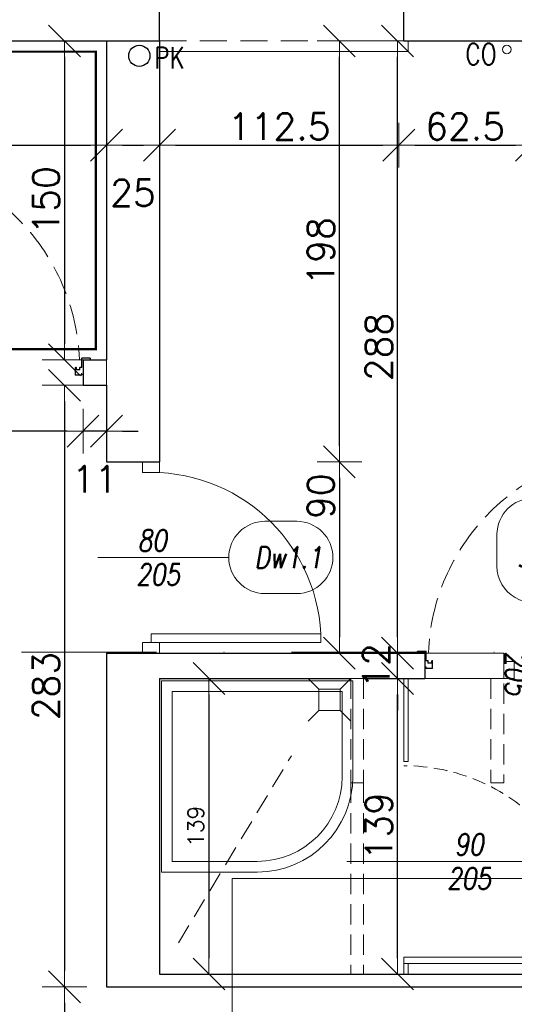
# Model space of a CAD drawing. Header units: millimetres. Extents: x 23192 to 177760, y -399809 to -79279.
# Tile 120 of 256: x 51180 to 51413, y -194805 to -194342. Entities that reach past the tile are written whole.
import ezdxf
from ezdxf.enums import TextEntityAlignment as Align

# ---------------------------------------------------------------- set-up
doc = ezdxf.new("R2010")
doc.units = ezdxf.units.MM
for name, pattern in [('2_3', [1, 0.5, -0.5]), ('CENTER', [0.6, 0.375, -0.075, 0.075, -0.075]), ('DASHDOT', [25.4, 12.7, -6.35, 0, -6.35]), ('HIDDEN', [9.525, 6.35, -3.175]), ('Hidden Line', [391.222223, 282.222223, -109]), ('HIDDEN2', [4.7625, 3.175, -1.5875])]:
    doc.linetypes.add(name, pattern=pattern)
doc.layers.get('0').update_dxf_attribs({"lineweight": 0})
for name, color, linetype, lineweight in [('!! 0_ Istn-sciany', 3, 'Continuous', 30), ('!! 0_ Istn-widok', 1, 'Continuous', 15), ('!! 0_Istn-armatura', 6, 'Continuous', 9), ('!! 0_Istn-cienka', 4, 'Continuous', 9), ('!! 0_Istn-drzwi', 1, 'Continuous', 13), ('!! 1  WYDZIELENIE PPOŻ', 252, 'Continuous', 0), ('!! 1_drzwi-linia', 213, 'Continuous', 5), ('!! 2 ZABUDOWA GK-MDF', 54, 'Continuous', 13), ('!! 2_Drzwi - nowe remont', 33, 'Continuous', 9), ('!! 2_drzwi opis', 151, 'Continuous', 9), ('!! 2_wypos-sanitarne', 240, 'Continuous', 9), ('!! wymiary osi', 250, 'Continuous', 9), ('0-osie-liniA', 14, 'DASHDOT', 5)]:
    doc.layers.add(name, color=color, linetype=linetype, lineweight=lineweight)
doc.layers.add('!! 0_opis pionów', color=4, linetype='Continuous')
doc.layers.add('!! 0_ramki', color=66, linetype='Continuous', lineweight=9, plot=False)
doc.layers.add('!! 2_WYBURZENIA DO REMONTU', color=7, linetype='Continuous', lineweight=0, true_color=0x4d4d4d, plot=False)
doc.styles.add('50', font='ROMANS.shx', dxfattribs={"width": 0.8, "height": 10})
doc.styles.add('ARCHETYP', font='romans.shx', dxfattribs={"height": 15})
doc.styles.add('TXT', font='simplex.shx')
doc.dimstyles.new('DIM50', dxfattribs={"dimscale": 5, "dimtxt": 2.5, "dimasz": 1.5, "dimexe": 0, "dimexo": 0, "dimgap": 0.5, "dimtad": 1, "dimdec": 4, "dimrnd": 0.5, "dimdsep": 46, "dimtxsty": 'TXT', "dimblk1": 'TICK1', "dimblk2": 'TICK1', "dimsah": 1, "dimcen": 0, "dimse1": 1, "dimse2": 1, "dimclrd": 1, "dimclre": 7, "dimclrt": 9, "dimadec": 0, "dimazin": 0, "dimtfac": 1, "dimtdec": 4, "dimtmove": 2, "dimatfit": 3, "dimldrblk": 'TICK1', "dimfxl": 1, "dimtolj": 1, "dimarcsym": 0})

# ---------------------------------------------------------------- blocks, each defined once
blk = doc.blocks.new('A$C19D82A3D')
for points in [[(-5, 10), (-10, 15)], [(5, 10), (10, 15)], [(-5, 0), (-10, -5)], [(5, 0), (10, -5)]]:
    blk.add_lwpolyline(points)
blk.add_lwpolyline([(-5, 10), (5, 10), (5, 0), (-5, 0)], close=True)
blk = doc.blocks.new('zaw-dr-90-p')
at = {"color": 2, "linetype": 'CENTER', "ltscale": 0.2}
for p, q in [((12, 0), (-12, 0)), ((0, 12), (0, -12)), ((24.5, 24), (31, 24)), ((24.5, 19), (31, 19))]:
    blk.add_line(p, q, dxfattribs=at)
at = {"ltscale": 0.2}
for p, q in [((10, 12), (6.5, 12)), ((10, 0), (10, 6.5))]:
    blk.add_line(p, q, dxfattribs=at)
blk.add_lwpolyline([(0, 6.5), (23.5, 6.5, 0.414214), (28, 11), (28, 31), (24.5, 31), (24.5, 11, -0.414214), (23.5, 10), (0, 10, 4.561698), (7.6, 6.5), (4.9, 4.2)], format="xyb", dxfattribs=at)
blk.add_lwpolyline([(-0.2, -0.2), (-2.5, -0.2), (-2.5, 0.2), (-0.2, 0.2), (-0.2, 2.5), (0.2, 2.5), (0.2, 0.2), (2.8, 0.2), (2.8, -0.2), (0.2, -0.2), (0.2, -2.8), (-0.2, -2.8)], close=True)
blk.add_lwpolyline([(10, 10), (10, 39), (6.5, 39), (6.5, 10)], dxfattribs=at)
blk.add_circle((0, 0), 6.5, dxfattribs=at)
blk = doc.blocks.new('drzwi 90- sc 12')
for p, q in [((-13616.12, 20410.26), (-13616.12, 20411.46)), ((-13616.12, 20411.46), (-13615.02, 20411.46)), ((-13614.92, 20411.36), (-13614.92, 20313.77)), ((-13620.32, 20410.16), (-13620.32, 20313.77)), ((-13614.92, 20409.86), (-13620.32, 20409.86)), ((-13616.12, 20410.26), (-13620.22, 20410.26)), ((-13616.12, 20410.26), (-13620, 20410.26)), ((-13618.17, 20410.26), (-13616.22, 20410.26)), ((-13618.17, 20410.26), (-13616.22, 20410.26)), ((-13620.32, 20313.47), (-13620.32, 20317.97)), ((-13614.92, 20312.27), (-13614.92, 20317.97)), ((-13614.92, 20313.77), (-13620.32, 20313.77)), ((-13618.22, 20313.37), (-13620.22, 20313.37)), ((-13618.22, 20313.67), (-13618.22, 20313.37)), ((-13618.22, 20313.67), (-13616.42, 20313.67)), ((-13617.77, 20311.12), (-13617.77, 20305.72)), ((-13617.77, 20311.12), (-13617.77, 20305.72)), ((-13616.17, 20309.92), (-13617.37, 20309.92)), ((-13616.17, 20309.92), (-13616.17, 20311.02)), ((-13615.92, 20313.17), (-13615.92, 20312.17)), ((-13615.92, 20312.17), (-13615.02, 20312.17)), ((-13715.57, 20308.32), (-13715.57, 20308.56)), ((-13715.57, 20307.69), (-13715.57, 20308.56)), ((-13715.57, 20307.82), (-13715.57, 20308.56)), ((-13715.57, 20307.72), (-13715.37, 20307.72)), ((-13715.77, 20301.96), (-13716.27, 20301.96)), ((-13616.77, 20301.96), (-13616.27, 20301.96))]:
    blk.add_line(p, q)
for points in [[(-13665.27, 20284.96), (-13665.27, 20325.83)], [(-13615.57, 20309.64), (-13615.32, 20309.64), (-13615.32, 20309.82), (-13616.32, 20309.82), (-13616.32, 20309.64), (-13615.92, 20309.64)]]:
    blk.add_lwpolyline(points)
at = {"lineweight": 30}
for points in [[(-13716.27, 20308.92), (-13721.27, 20308.92)], [(-13716.27, 20308.92), (-13716.27, 20296.92)], [(-13614.27, 20308.92), (-13609.27, 20308.92)], [(-13614.27, 20308.92), (-13614.27, 20296.92)]]:
    blk.add_lwpolyline(points, dxfattribs=at)
at = {"ltscale": 0.2}
for points in [[(-13715.57, 20307.51), (-13715.57, 20309.48, 0.414214), (-13715.91, 20309.82), (-13719.43, 20309.82, 0.414214), (-13719.77, 20309.48), (-13719.77, 20308.92), (-13719.59, 20308.92), (-13719.59, 20309.48, -0.414214), (-13719.43, 20309.64), (-13716.97, 20309.64)], [(-13716.97, 20309.64), (-13715.91, 20309.64, -0.414214), (-13715.75, 20309.48), (-13715.75, 20307.51)], [(-13615.92, 20309.64), (-13616.63, 20309.64, 0.414214), (-13616.79, 20309.48), (-13616.79, 20305.58, -0.414214), (-13617.13, 20305.24), (-13617.58, 20305.24, 0.414214), (-13617.74, 20305.08), (-13617.74, 20304.48, -0.414214), (-13618.08, 20304.14), (-13619.26, 20304.14, -0.414214), (-13619.6, 20304.48), (-13619.6, 20305.15, 1), (-13619.79, 20305.15), (-13619.79, 20301.96, 0.414214), (-13619.63, 20301.8), (-13617.11, 20301.8, 0.414214), (-13616.95, 20301.96), (-13616.95, 20302.52), (-13616.77, 20302.52), (-13616.77, 20301.96, -0.414214), (-13617.11, 20301.62), (-13619.63, 20301.62, -0.414214), (-13619.97, 20301.96), (-13619.97, 20305.15, -1), (-13619.42, 20305.15), (-13619.42, 20304.48, 0.414214), (-13619.26, 20304.32), (-13618.08, 20304.32, 0.414214), (-13617.92, 20304.48), (-13617.92, 20305.08, -0.414214), (-13617.58, 20305.42), (-13617.13, 20305.42, 0.414214), (-13616.97, 20305.58), (-13616.97, 20309.48, -0.414214), (-13616.63, 20309.82), (-13613.11, 20309.82, -0.414214), (-13612.77, 20309.48), (-13612.77, 20308.92), (-13612.95, 20308.92), (-13612.95, 20309.48, 0.414214), (-13613.11, 20309.64), (-13615.57, 20309.64)], [(-13715.75, 20307.76), (-13715.75, 20305.58, 0.414214), (-13715.41, 20305.24), (-13714.96, 20305.24, -0.414214), (-13714.8, 20305.08), (-13714.8, 20304.48, 0.414214), (-13714.46, 20304.14), (-13713.28, 20304.14, 0.414214), (-13712.94, 20304.48), (-13712.94, 20305.15, -1), (-13712.75, 20305.15), (-13712.75, 20301.96, -0.414214), (-13712.91, 20301.8), (-13715.43, 20301.8, -0.414214), (-13715.59, 20301.96), (-13715.59, 20302.52), (-13715.77, 20302.52), (-13715.77, 20301.96, 0.414214), (-13715.43, 20301.62), (-13712.91, 20301.62, 0.414214), (-13712.57, 20301.96), (-13712.57, 20305.15, 1), (-13713.12, 20305.15), (-13713.12, 20304.48, -0.414214), (-13713.28, 20304.32), (-13714.46, 20304.32, -0.414214), (-13714.62, 20304.48), (-13714.62, 20305.08, 0.414214), (-13714.96, 20305.42), (-13715.41, 20305.42, -0.414214), (-13715.57, 20305.58), (-13715.57, 20307.64)]]:
    blk.add_lwpolyline(points, format="xyb", dxfattribs=at)
blk.add_lwpolyline([(-13616.79, 20308.82), (-13616.97, 20308.82), (-13616.97, 20307.42), (-13616.79, 20307.42)], close=True)
for centre, radius, start, end in [((-13615.02, 20411.36), 0.1, 0, 90), ((-13620.22, 20410.16), 0.1, 90, 180), ((-13620.22, 20313.47), 0.1, 180, 270), ((-13616.42, 20313.17), 0.5, 0, 90), ((-13616.27, 20311.02), 0.1, 0, 90), ((-13615.02, 20312.27), 0.1, 270, 0)]:
    blk.add_arc(centre, radius, start, end)
at = {"linetype": 'Hidden Line', "lineweight": 9, "ltscale": 0.05}
blk.add_arc((-13615.5, 20305.14), 99.12, 94.8005, 177.6944, dxfattribs=at)
at = {"xscale": 0.09999999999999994, "yscale": 0.09999999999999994, "zscale": 0.09999999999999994, "rotation": 180.0000000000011}
blk.add_blockref('zaw-dr-90-p', (-13614.92, 20310.92), dxfattribs=at)
blk = doc.blocks.new('1_ok-opis')
blk.add_line((0, 111.61), (0, 50))
for points in [[(-17, 128.61), (-17, 143.61)], [(17, 128.61), (17, 143.61)]]:
    blk.add_lwpolyline(points)
for centre, start, end in [((0, 143.61), 0, 180), ((0, 128.61), 180, 0)]:
    blk.add_arc(centre, 17, start, end)
at = {"style": 'ARCHETYP'}
for tag, height, rotation, p in [('NR', 12, 90, (0, 136.9)), ('NR', 12, 270, (0, 136.9)), ('SZEROKOŚĆ', 10, 90, (-8, 78.29)), ('SZEROKOŚĆ', 10, 270, (8, 78.29)), ('WYSOKOŚĆ', 10, 270, (-8, 78.29)), ('WYSOKOŚĆ', 10, 90, (8, 78.29))]:
    blk.add_attdef(tag, text='', height=height, rotation=rotation, dxfattribs=at).set_placement(p, align=Align.MIDDLE)
blk = doc.blocks.new('drzwi giszet')
blk.add_lwpolyline([(68617.39, -194499.27), (68617.39, -194409.27), (68620.39, -194409.27), (68620.39, -194499.27)], close=True)
blk.add_lwpolyline([(68572.43, -194476.09), (68572.43, -194526.09)])
at = {"linetype": 'HIDDEN'}
blk.add_arc((68617.39, -194499.27), 90, 88.0898, 180, dxfattribs=at)
blk = doc.blocks.new('TICK1')
at = {"color": 0}
for p, q in [((0, -1.4), (0, 1.4)), ((0, 0), (-1, 0))]:
    blk.add_line(p, q, dxfattribs=at)
at = {"color": 2}
blk.add_line((-1, -1), (1, 1), dxfattribs=at)
blk = doc.blocks.new('*D85')
at = {"layer": '!! 2_WYBURZENIA DO REMONTU', "color": 1, "lineweight": -2, "transparency": 16777216}
blk.add_line((51269.51, -194659.09), (51269.51, -194783.09), dxfattribs=at)
at = {"layer": 'DEFPOINTS', "color": 0, "transparency": 16777216}
for p in [(51246.22, -194651.59), (51246.22, -194790.59), (51269.51, -194790.59)]:
    blk.add_point(p, dxfattribs=at)
at = {"layer": '!! 2_WYBURZENIA DO REMONTU', "color": 1, "lineweight": -2, "transparency": 16777216, "xscale": 7.5, "yscale": 7.5, "zscale": 7.5}
for p, rotation in [((51269.51, -194651.59), 90), ((51269.51, -194790.59), 270)]:
    blk.add_blockref('TICK1', p, dxfattribs=dict(at, rotation=rotation))
at = {"layer": '!! 2_WYBURZENIA DO REMONTU', "color": 9, "transparency": 16777216, "insert": (51263.26, -194721.09), "char_height": 7.5, "attachment_point": 5, "rotation": 90, "style": 'TXT'}
blk.add_mtext('\\A1;139', dxfattribs=at)
blk = doc.blocks.new('BLOK OSI')
at = {"layer": '0-osie-liniA', "ltscale": 5}
blk.add_lwpolyline([(48639.25763, -194702.0883), (55442.2848, -194702.0883)], dxfattribs=at)
blk = doc.blocks.new('*D2388')
at = {"layer": '!! wymiary osi', "color": 1, "lineweight": -2, "transparency": 16777216}
blk.add_line((51068.72, -194400.59), (51213.72, -194400.59), dxfattribs=at)
at = {"layer": 'DEFPOINTS', "color": 0, "transparency": 16777216}
for p in [(51061.22, -194351.59), (51221.22, -194351.59), (51221.22, -194400.59)]:
    blk.add_point(p, dxfattribs=at)
at = {"layer": '!! wymiary osi', "color": 1, "lineweight": -2, "transparency": 16777216, "xscale": 7.5, "yscale": 7.5, "zscale": 7.5, "rotation": 180}
blk.add_blockref('TICK1', (51061.22, -194400.59), dxfattribs=at)
at = {"layer": '!! wymiary osi', "color": 1, "lineweight": -2, "transparency": 16777216, "xscale": 7.5, "yscale": 7.5, "zscale": 7.5}
blk.add_blockref('TICK1', (51221.22, -194400.59), dxfattribs=at)
at = {"layer": '!! wymiary osi', "color": 9, "transparency": 16777216, "insert": (51141.22, -194391.84), "char_height": 12.5, "attachment_point": 5, "style": 'TXT'}
blk.add_mtext('\\A1;160', dxfattribs=at)
blk = doc.blocks.new('*D2389')
at = {"layer": '!! wymiary osi', "color": 1, "lineweight": -2, "transparency": 16777216}
blk.add_line((51228.72, -194400.59), (51238.72, -194400.59), dxfattribs=at)
at = {"layer": 'DEFPOINTS', "color": 0, "transparency": 16777216}
for p in [(51221.22, -194351.59), (51246.22, -194351.59), (51246.22, -194400.59)]:
    blk.add_point(p, dxfattribs=at)
at = {"layer": '!! wymiary osi', "color": 1, "lineweight": -2, "transparency": 16777216, "xscale": 7.5, "yscale": 7.5, "zscale": 7.5, "rotation": 180}
blk.add_blockref('TICK1', (51221.22, -194400.59), dxfattribs=at)
at = {"layer": '!! wymiary osi', "color": 1, "lineweight": -2, "transparency": 16777216, "xscale": 7.5, "yscale": 7.5, "zscale": 7.5}
blk.add_blockref('TICK1', (51246.22, -194400.59), dxfattribs=at)
at = {"layer": '!! wymiary osi', "color": 9, "transparency": 16777216, "insert": (51233.72, -194423.09), "char_height": 12.5, "attachment_point": 5, "style": 'TXT'}
blk.add_mtext('\\A1;25', dxfattribs=at)
blk = doc.blocks.new('*D2390')
at = {"layer": '!! wymiary osi', "color": 1, "lineweight": -2, "transparency": 16777216}
blk.add_line((51253.72, -194400.59), (51351.4, -194400.59), dxfattribs=at)
at = {"layer": 'DEFPOINTS', "color": 0, "transparency": 16777216}
for p in [(51246.22, -194351.59), (51358.9, -194351.59), (51358.9, -194400.59)]:
    blk.add_point(p, dxfattribs=at)
at = {"layer": '!! wymiary osi', "color": 1, "lineweight": -2, "transparency": 16777216, "xscale": 7.5, "yscale": 7.5, "zscale": 7.5, "rotation": 180}
blk.add_blockref('TICK1', (51246.22, -194400.59), dxfattribs=at)
at = {"layer": '!! wymiary osi', "color": 1, "lineweight": -2, "transparency": 16777216, "xscale": 7.5, "yscale": 7.5, "zscale": 7.5}
blk.add_blockref('TICK1', (51358.9, -194400.59), dxfattribs=at)
at = {"layer": '!! wymiary osi', "color": 9, "transparency": 16777216, "insert": (51302.56, -194391.84), "char_height": 12.5, "attachment_point": 5, "style": 'TXT'}
blk.add_mtext('\\A1;112.5', dxfattribs=at)
blk = doc.blocks.new('*D2391')
at = {"layer": '!! wymiary osi', "color": 1, "lineweight": -2, "transparency": 16777216}
blk.add_line((51366.4, -194400.59), (51413.72, -194400.59), dxfattribs=at)
at = {"layer": 'DEFPOINTS', "color": 0, "transparency": 16777216}
for p in [(51358.9, -194351.59), (51421.22, -194351.59), (51421.22, -194400.59)]:
    blk.add_point(p, dxfattribs=at)
at = {"layer": '!! wymiary osi', "color": 1, "lineweight": -2, "transparency": 16777216, "xscale": 7.5, "yscale": 7.5, "zscale": 7.5, "rotation": 180}
blk.add_blockref('TICK1', (51358.9, -194400.59), dxfattribs=at)
at = {"layer": '!! wymiary osi', "color": 1, "lineweight": -2, "transparency": 16777216, "xscale": 7.5, "yscale": 7.5, "zscale": 7.5}
blk.add_blockref('TICK1', (51421.22, -194400.59), dxfattribs=at)
at = {"layer": '!! wymiary osi', "color": 9, "transparency": 16777216, "insert": (51390.06, -194391.84), "char_height": 12.5, "attachment_point": 5, "style": 'TXT'}
blk.add_mtext('\\A1;62.5', dxfattribs=at)
blk = doc.blocks.new('*D2577')
at = {"layer": '!! wymiary osi', "color": 1, "lineweight": -2, "transparency": 16777216}
blk.add_line((51358.21, -194783.09), (51358.21, -194659.09), dxfattribs=at)
at = {"layer": 'DEFPOINTS', "color": 0, "transparency": 16777216}
for p in [(51358.21, -194651.59), (51678.71, -194651.59), (51678.71, -194790.59)]:
    blk.add_point(p, dxfattribs=at)
at = {"layer": '!! wymiary osi', "color": 1, "lineweight": -2, "transparency": 16777216, "xscale": 7.5, "yscale": 7.5, "zscale": 7.5}
for p, rotation in [((51358.21, -194651.59), 90), ((51358.21, -194790.59), 270)]:
    blk.add_blockref('TICK1', p, dxfattribs=dict(at, rotation=rotation))
at = {"layer": '!! wymiary osi', "color": 9, "transparency": 16777216, "insert": (51349.46, -194721.09), "char_height": 12.5, "attachment_point": 5, "rotation": 90, "style": 'TXT'}
blk.add_mtext('\\A1;139', dxfattribs=at)
blk = doc.blocks.new('*D2578')
at = {"layer": '!! wymiary osi', "color": 1, "lineweight": -2, "transparency": 16777216}
for p, q in [((51358.21, -194632.09), (51358.21, -194624.59)), ((51358.21, -194651.59), (51358.21, -194639.59)), ((51358.21, -194659.09), (51358.21, -194666.59))]:
    blk.add_line(p, q, dxfattribs=at)
at = {"layer": 'DEFPOINTS', "color": 0, "transparency": 16777216}
for p in [(51358.21, -194639.59), (51371.06, -194639.59), (51371.06, -194651.59)]:
    blk.add_point(p, dxfattribs=at)
at = {"layer": '!! wymiary osi', "color": 1, "lineweight": -2, "transparency": 16777216, "xscale": 7.5, "yscale": 7.5, "zscale": 7.5}
for p, rotation in [((51358.21, -194639.59), 270), ((51358.21, -194651.59), 90)]:
    blk.add_blockref('TICK1', p, dxfattribs=dict(at, rotation=rotation))
at = {"layer": '!! wymiary osi', "color": 9, "transparency": 16777216, "insert": (51348.21, -194645.59), "char_height": 12.5, "attachment_point": 5, "rotation": 90, "style": 'TXT'}
blk.add_mtext('\\A1;12', dxfattribs=at)
blk = doc.blocks.new('*D2579')
at = {"layer": '!! wymiary osi', "color": 1, "lineweight": -2, "transparency": 16777216}
blk.add_line((51358.21, -194632.09), (51358.21, -194359.09), dxfattribs=at)
at = {"layer": 'DEFPOINTS', "color": 0, "transparency": 16777216}
for p in [(51358.21, -194351.59), (51361.22, -194351.59), (51371.06, -194639.59)]:
    blk.add_point(p, dxfattribs=at)
at = {"layer": '!! wymiary osi', "color": 1, "lineweight": -2, "transparency": 16777216, "xscale": 7.5, "yscale": 7.5, "zscale": 7.5}
for p, rotation in [((51358.21, -194351.59), 90), ((51358.21, -194639.59), 270)]:
    blk.add_blockref('TICK1', p, dxfattribs=dict(at, rotation=rotation))
at = {"layer": '!! wymiary osi', "color": 9, "transparency": 16777216, "insert": (51349.46, -194495.59), "char_height": 12.5, "attachment_point": 5, "rotation": 90, "style": 'TXT'}
blk.add_mtext('\\A1;288', dxfattribs=at)
blk = doc.blocks.new('*D2580')
at = {"layer": '!! wymiary osi', "color": 1, "lineweight": -2, "transparency": 16777216}
blk.add_line((51330.88, -194542.09), (51330.88, -194359.09), dxfattribs=at)
at = {"layer": 'DEFPOINTS', "color": 0, "transparency": 16777216}
for p in [(51246.22, -194351.59), (51330.88, -194351.59), (51246.22, -194549.59)]:
    blk.add_point(p, dxfattribs=at)
at = {"layer": '!! wymiary osi', "color": 1, "lineweight": -2, "transparency": 16777216, "xscale": 7.5, "yscale": 7.5, "zscale": 7.5}
for p, rotation in [((51330.88, -194351.59), 90), ((51330.88, -194549.59), 270)]:
    blk.add_blockref('TICK1', p, dxfattribs=dict(at, rotation=rotation))
at = {"layer": '!! wymiary osi', "color": 9, "transparency": 16777216, "insert": (51322.13, -194450.59), "char_height": 12.5, "attachment_point": 5, "rotation": 90, "style": 'TXT'}
blk.add_mtext('\\A1;198', dxfattribs=at)
blk = doc.blocks.new('*D2581')
at = {"layer": '!! wymiary osi', "color": 1, "lineweight": -2, "transparency": 16777216}
blk.add_line((51330.88, -194557.09), (51330.88, -194632.09), dxfattribs=at)
at = {"layer": 'DEFPOINTS', "color": 0, "transparency": 16777216}
for p in [(51246.22, -194549.59), (51246.22, -194639.59), (51330.88, -194639.59)]:
    blk.add_point(p, dxfattribs=at)
at = {"layer": '!! wymiary osi', "color": 1, "lineweight": -2, "transparency": 16777216, "xscale": 7.5, "yscale": 7.5, "zscale": 7.5}
for p, rotation in [((51330.88, -194549.59), 90), ((51330.88, -194639.59), 270)]:
    blk.add_blockref('TICK1', p, dxfattribs=dict(at, rotation=rotation))
at = {"layer": '!! wymiary osi', "color": 9, "transparency": 16777216, "insert": (51322.13, -194565.78), "char_height": 12.5, "attachment_point": 5, "rotation": 90, "style": 'TXT'}
blk.add_mtext('\\A1;90', dxfattribs=at)
blk = doc.blocks.new('*D2589')
at = {"layer": '!! wymiary osi', "color": 1, "lineweight": -2, "transparency": 16777216}
blk.add_line((51201.54, -194359.09), (51201.54, -194494.09), dxfattribs=at)
at = {"layer": 'DEFPOINTS', "color": 0, "transparency": 16777216}
for p in [(51221.22, -194351.59), (51201.54, -194501.59), (51221.22, -194501.59)]:
    blk.add_point(p, dxfattribs=at)
at = {"layer": '!! wymiary osi', "color": 1, "lineweight": -2, "transparency": 16777216, "xscale": 7.5, "yscale": 7.5, "zscale": 7.5}
for p, rotation in [((51201.54, -194351.59), 90), ((51201.54, -194501.59), 270)]:
    blk.add_blockref('TICK1', p, dxfattribs=dict(at, rotation=rotation))
at = {"layer": '!! wymiary osi', "color": 9, "transparency": 16777216, "insert": (51192.79, -194426.59), "char_height": 12.5, "attachment_point": 5, "rotation": 90, "style": 'TXT'}
blk.add_mtext('\\A1;150', dxfattribs=at)
blk = doc.blocks.new('*D2590')
at = {"layer": '!! wymiary osi', "color": 1, "lineweight": -2, "transparency": 16777216}
blk.add_line((51201.54, -194521.09), (51201.54, -194789.09), dxfattribs=at)
at = {"layer": 'DEFPOINTS', "color": 0, "transparency": 16777216}
for p in [(51221.22, -194513.59), (51201.54, -194796.59), (51221.22, -194796.59)]:
    blk.add_point(p, dxfattribs=at)
at = {"layer": '!! wymiary osi', "color": 1, "lineweight": -2, "transparency": 16777216, "xscale": 7.5, "yscale": 7.5, "zscale": 7.5}
for p, rotation in [((51201.54, -194513.59), 90), ((51201.54, -194796.59), 270)]:
    blk.add_blockref('TICK1', p, dxfattribs=dict(at, rotation=rotation))
at = {"layer": '!! wymiary osi', "color": 9, "transparency": 16777216, "insert": (51192.79, -194655.09), "char_height": 12.5, "attachment_point": 5, "rotation": 90, "style": 'TXT'}
blk.add_mtext('\\A1;283', dxfattribs=at)
blk = doc.blocks.new('*D2591')
at = {"layer": '!! wymiary osi', "color": 1, "lineweight": -2, "transparency": 16777216}
blk.add_line((51201.54, -194804.09), (51201.54, -194919.09), dxfattribs=at)
at = {"layer": 'DEFPOINTS', "color": 0, "transparency": 16777216}
for p in [(51221.22, -194796.59), (51201.54, -194926.59), (51221.22, -194926.59)]:
    blk.add_point(p, dxfattribs=at)
at = {"layer": '!! wymiary osi', "color": 1, "lineweight": -2, "transparency": 16777216, "xscale": 7.5, "yscale": 7.5, "zscale": 7.5}
for p, rotation in [((51201.54, -194796.59), 90), ((51201.54, -194926.59), 270)]:
    blk.add_blockref('TICK1', p, dxfattribs=dict(at, rotation=rotation))
at = {"layer": '!! wymiary osi', "color": 9, "transparency": 16777216, "insert": (51192.79, -194861.59), "char_height": 12.5, "attachment_point": 5, "rotation": 90, "style": 'TXT'}
blk.add_mtext('\\A1;130', dxfattribs=at)
blk = doc.blocks.new('*D2592')
at = {"layer": '!! wymiary osi', "color": 1, "lineweight": -2, "transparency": 16777216}
for p, q in [((51202.72, -194535.23), (51195.22, -194535.23)), ((51221.22, -194535.23), (51210.22, -194535.23)), ((51228.72, -194535.23), (51236.22, -194535.23))]:
    blk.add_line(p, q, dxfattribs=at)
at = {"layer": 'DEFPOINTS', "color": 0, "transparency": 16777216}
for p in [(51210.22, -194513.59), (51221.22, -194513.59), (51210.22, -194535.23)]:
    blk.add_point(p, dxfattribs=at)
at = {"layer": '!! wymiary osi', "color": 1, "lineweight": -2, "transparency": 16777216, "xscale": 7.5, "yscale": 7.5, "zscale": 7.5}
blk.add_blockref('TICK1', (51210.22, -194535.23), dxfattribs=at)
at = {"layer": '!! wymiary osi', "color": 1, "lineweight": -2, "transparency": 16777216, "xscale": 7.5, "yscale": 7.5, "zscale": 7.5, "rotation": 180}
blk.add_blockref('TICK1', (51221.22, -194535.23), dxfattribs=at)
at = {"layer": '!! wymiary osi', "color": 9, "transparency": 16777216, "insert": (51215.72, -194557.73), "char_height": 12.5, "attachment_point": 5, "style": 'TXT'}
blk.add_mtext('\\A1;11', dxfattribs=at)
blk = doc.blocks.new('*D2593')
at = {"layer": '!! wymiary osi', "color": 1, "lineweight": -2, "transparency": 16777216}
blk.add_line((51202.72, -194535.23), (51115.72, -194535.23), dxfattribs=at)
at = {"layer": 'DEFPOINTS', "color": 0, "transparency": 16777216}
for p in [(51108.22, -194513.59), (51210.22, -194513.59), (51108.22, -194535.23)]:
    blk.add_point(p, dxfattribs=at)
at = {"layer": '!! wymiary osi', "color": 1, "lineweight": -2, "transparency": 16777216, "xscale": 7.5, "yscale": 7.5, "zscale": 7.5, "rotation": 180}
blk.add_blockref('TICK1', (51108.22, -194535.23), dxfattribs=at)
at = {"layer": '!! wymiary osi', "color": 1, "lineweight": -2, "transparency": 16777216, "xscale": 7.5, "yscale": 7.5, "zscale": 7.5}
blk.add_blockref('TICK1', (51210.22, -194535.23), dxfattribs=at)
at = {"layer": '!! wymiary osi', "color": 9, "transparency": 16777216, "insert": (51159.22, -194526.48), "char_height": 12.5, "attachment_point": 5, "style": 'TXT'}
blk.add_mtext('\\A1;102', dxfattribs=at)

msp = doc.modelspace()

# ---------------------------------------------------------------- linework, layer by layer
at = {"layer": '!! 0_ Istn-sciany'}
msp.add_line((51210.21802, -194501.5883), (51210.21802, -194513.5883), dxfattribs=at)
for points in [[(51246.21802, -194351.5883), (51246.21802, -194325.5883)], [(51361.21802, -194351.5883), (51361.21802, -194325.5883)], [(51061.21802, -194351.5883), (51246.21802, -194351.5883)], [(51221.21802, -194351.5883), (51221.21802, -194501.5883)], [(51246.21802, -194351.5883), (51246.21802, -194549.5883)], [(51361.21802, -194351.5883), (51421.21802, -194351.5883)], [(51210.21802, -194501.5883), (51221.21802, -194501.5883)], [(51210.21802, -194513.5883), (51221.21802, -194513.5883)], [(51221.21802, -194513.5883), (51221.21802, -194549.5883)], [(51221.21802, -194549.5883), (51246.21802, -194549.5883)], [(51221.21802, -194639.5883), (51221.21802, -194796.5883)], [(51221.21802, -194639.5883), (51371.05565, -194639.5883)], [(51371.05565, -194639.5883), (51371.05565, -194651.5883)], [(51246.21802, -194651.5883), (51336.21802, -194651.5883)], [(51246.21802, -194651.5883), (51246.21802, -194790.5883)], [(51342.21802, -194651.5883), (51371.05565, -194651.5883)], [(51246.21802, -194790.5883), (51582.71142, -194790.5883)], [(51221.21802, -194796.5883), (51703.71142, -194796.5883)]]:
    msp.add_lwpolyline(points, dxfattribs=at)
at = {"layer": '!! 0_ Istn-widok'}
for points in [[(51221.21802, -194351.5883), (51246.21802, -194351.5883)], [(51363.21802, -194351.5883), (51363.21802, -194356.5883)], [(51246.21802, -194356.5883), (51363.21802, -194356.5883)], [(51221.21802, -194501.5883), (51221.21802, -194513.5883)]]:
    msp.add_lwpolyline(points, dxfattribs=at)
at = {"layer": '!! 0_Istn-armatura'}
msp.add_circle((51409.71142, -194355.5883), 2, dxfattribs=at)
at = {"layer": '!! 0_Istn-cienka', "linetype": 'HIDDEN', "ltscale": 2}
msp.add_lwpolyline([(51246.21802, -194351.5883), (51361.21802, -194351.5883)], dxfattribs=at)
at = {"layer": '!! 0_Istn-drzwi'}
for points in [[(51238.21802, -194554.5883), (51238.21802, -194549.5883), (51246.21802, -194549.5883), (51246.21802, -194554.5883)], [(51322.21802, -194630.5883), (51242.21802, -194630.5883), (51242.21802, -194634.5883), (51322.21802, -194634.5883)], [(51238.21802, -194634.5883), (51238.21802, -194639.5883), (51246.21802, -194639.5883), (51246.21802, -194634.5883)]]:
    msp.add_lwpolyline(points, close=True, dxfattribs=at)
msp.add_lwpolyline([(51217.21802, -194594.5883), (51267.21802, -194594.5883)], dxfattribs=at)
msp.add_arc((51242.21802, -194634.5883), 80, 360, 90, dxfattribs=at)
at = {"layer": '!! 0_opis pionów'}
msp.add_circle((51236.71142, -194358.5883), 5, dxfattribs=at)
at = {"layer": '!! 0_ramki'}
msp.add_lwpolyline([(51280.42916, -198945.67237), (51280.42916, -194745.67237), (54250.42916, -194745.67237), (54250.42916, -198945.67237)], close=True, dxfattribs=at)
at = {"layer": '!! 1  WYDZIELENIE PPOŻ', "color": 20, "linetype": '2_3', "ltscale": 10, "true_color": 0xf65c09, "const_width": 1}
msp.add_lwpolyline([(51216.21802, -194356.5883), (50208.71142, -194356.5883), (50208.71142, -194816.5883), (50390.71142, -194816.5883), (50390.71142, -194921.5883), (51004.71142, -194921.5883), (51004.71142, -194903.5883), (51072.71142, -194903.5883), (51072.71142, -194496.5883), (51216.21802, -194496.5883)], close=True, dxfattribs=at)
at = {"layer": '!! 2 ZABUDOWA GK-MDF'}
for points in [[(51361.21802, -194690.5883), (51361.21802, -194651.5883)], [(51363.21802, -194690.5883), (51363.21802, -194651.5883)], [(51361.21802, -194690.5883), (51363.21802, -194690.5883)], [(51361.21802, -194790.5883), (51361.21802, -194785.5883)], [(51361.21802, -194785.5883), (51363.21802, -194785.5883)], [(51363.21802, -194790.5883), (51363.21802, -194785.5883)]]:
    msp.add_lwpolyline(points, dxfattribs=at)
at = {"layer": '!! 2_WYBURZENIA DO REMONTU', "linetype": 'HIDDEN2', "ltscale": 3}
for points in [[(51371.05565, -194639.5883), (51408.21802, -194639.5883)], [(51408.21802, -194639.5883), (51408.21802, -194700.5883)], [(51336.21802, -194651.5883), (51336.21802, -194700.5883)], [(51336.21802, -194651.5883), (51342.21802, -194651.5883)], [(51342.21802, -194651.5883), (51342.21802, -194700.5883)], [(51371.05565, -194651.5883), (51402.21802, -194651.5883)], [(51402.21802, -194651.5883), (51402.21802, -194700.5883)], [(51255.0915, -194775.91748), (51308.27576, -194687.98618)], [(51336.21802, -194700.5883), (51342.21802, -194700.5883)], [(51336.21802, -194700.5883), (51336.21802, -194790.5883)], [(51342.21802, -194700.5883), (51342.21802, -194790.5883)], [(51402.21802, -194700.5883), (51408.21802, -194700.5883)]]:
    msp.add_lwpolyline(points, dxfattribs=at)
at = {"layer": '!! 2_WYBURZENIA DO REMONTU'}
msp.add_lwpolyline([(51408.21802, -194639.5883), (51371.05565, -194639.5883), (51371.05565, -194651.5883), (51408.21802, -194651.5883)], close=True, dxfattribs=at)
at = {"layer": '!! 2_WYBURZENIA DO REMONTU', "linetype": 'HIDDEN2', "ltscale": 3}
msp.add_lwpolyline([(51413.21802, -194643.5883), (51408.21802, -194643.5883), (51408.21802, -194651.5883), (51413.21802, -194651.5883)], close=True, dxfattribs=at)
at = {"layer": '!! 2_wypos-sanitarne'}
for points in [[(51247.21802, -194652.5883), (51337.21802, -194652.5883), (51337.21802, -194697.5883, -0.414213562), (51292.21802, -194742.5883), (51247.21802, -194742.5883)], [(51252.21802, -194657.5883), (51332.21802, -194657.5883), (51332.21802, -194697.5883, -0.414213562), (51292.21802, -194737.5883), (51252.21802, -194737.5883)]]:
    msp.add_lwpolyline(points, format="xyb", close=True, dxfattribs=at)

# ---------------------------------------------------------------- block references
at = {"layer": '!! 1_drzwi-linia', "xscale": -1}
msp.add_blockref('drzwi 90- sc 12', (37493.94832, -214810.51264), dxfattribs=at)
at = {"layer": '!! 1_drzwi-linia', "rotation": 270.000005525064}
msp.add_blockref('drzwi 90- sc 12', (30780.7884, -208517.85988), dxfattribs=at)
at = {"layer": '!! 2_Drzwi - nowe remont'}
msp.add_blockref('drzwi 90- sc 12', (65087.32535, -214948.51264), dxfattribs=at)
at = {"layer": '!! 2_Drzwi - nowe remont', "rotation": 270}
msp.add_blockref('drzwi giszet', (245860.48349, -126165.19866), dxfattribs=at)
at = {"layer": '!! 2_drzwi opis'}
ref = msp.add_blockref('1_ok-opis', (51422.05569, -194727.36672), dxfattribs=dict(at, rotation=3.617421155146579e-06))
ref.add_attrib('WYSOKOŚĆ', '90', dxfattribs={"layer": '0', "height": 10, "rotation": 270.0000036, "style": '50', "oblique": 10, "width": 0.8}).set_placement((51430.05569, -194649.07587), align=Align.MIDDLE)
ref.add_attrib('SZEROKOŚĆ', '205', dxfattribs={"layer": '0', "height": 10, "rotation": 270.0000036, "style": '50', "oblique": 10, "width": 0.8}).set_placement((51414.05569, -194649.07587), align=Align.MIDDLE)
ref.add_attrib('NR', 'Dw6,1', dxfattribs={"layer": '0', "height": 10, "rotation": 270.0000036, "style": '50', "oblique": 10, "width": 0.8}).set_placement((51422.05568, -194591.71878), align=Align.MIDDLE)
ref = msp.add_blockref('1_ok-opis', (51167.21752, -194594.5883), dxfattribs=dict(at, xscale=-1, rotation=269.9999963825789))
ref.add_attrib('WYSOKOŚĆ', '80 ', dxfattribs={"layer": '0', "height": 10, "rotation": 359.9999964, "style": '50', "oblique": 10, "width": 0.8}).set_placement((51245.50837, -194586.5883), align=Align.MIDDLE)
ref.add_attrib('SZEROKOŚĆ', '205', dxfattribs={"layer": '0', "height": 10, "rotation": 359.9999964, "style": '50', "oblique": 10, "width": 0.8}).set_placement((51245.50837, -194602.5883), align=Align.MIDDLE)
ref.add_attrib('NR', 'Dw1.1', dxfattribs={"layer": '0', "height": 10, "rotation": 359.9999964, "style": '50', "oblique": 10, "width": 0.8}).set_placement((51306.87252, -194594.58831), align=Align.MIDDLE)
ref = msp.add_blockref('1_ok-opis', (51313.57735, -194737.62524), dxfattribs=dict(at, rotation=270.0000036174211))
ref.add_attrib('WYSOKOŚĆ', '205', dxfattribs={"layer": '0', "height": 10, "rotation": 180.0000036, "style": '50', "oblique": 10, "text_generation_flag": 6, "width": 0.8}).set_placement((51391.8682, -194745.62524), align=Align.MIDDLE)
ref.add_attrib('SZEROKOŚĆ', '90', dxfattribs={"layer": '0', "height": 10, "rotation": 180.0000036, "style": '50', "oblique": 10, "text_generation_flag": 6, "width": 0.8}).set_placement((51391.8682, -194729.62524), align=Align.MIDDLE)
ref.add_attrib('NR', 'Dw', dxfattribs={"layer": '0', "height": 10, "rotation": 180.0000036, "style": '50', "oblique": 10, "width": 0.8}).set_placement((51442.18859, -194737.62523), align=Align.MIDDLE)
at = {"layer": '!! 2_WYBURZENIA DO REMONTU', "linetype": 'HIDDEN2', "ltscale": 3, "xscale": -1, "rotation": 270}
msp.add_blockref('A$C19D82A3D', (51321.21802, -194661.5883), dxfattribs=at)
at = {"layer": '!! wymiary osi'}
msp.add_blockref('BLOK OSI', (0, 63), dxfattribs=at)

# ---------------------------------------------------------------- texts
at = {"layer": '!! 0_Istn-armatura', "style": 'ARCHETYP', "width": 0.8}
msp.add_text('CO', height=10, rotation=0, dxfattribs=at).set_placement((51390.19648, -194362.8506))
at = {"layer": '!! 0_opis pionów', "style": 'ARCHETYP', "width": 0.8}
msp.add_text('PK', height=10, rotation=0, dxfattribs=at).set_placement((51243.71162, -194364.47545))

# ---------------------------------------------------------------- dimensions: what is measured, and where the dimension line sits
at = {"layer": '!! 2_WYBURZENIA DO REMONTU'}
dim = msp.add_linear_dim(base=(51269.51437, -194790.5883), p1=(51246.21802, -194651.5883), p2=(51246.21802, -194790.5883), angle=90, dimstyle='DIM50', override={"dimtxt": 1.5, "dimfxl": 0}, dxfattribs=at)
dim.commit()
dim.dimension.update_dxf_attribs({"geometry": '*D85', "text_midpoint": (51263.26437, -194721.0883)})
at = {"layer": '!! wymiary osi'}
for base, p1, p2, picture, middle in [((51201.54314, -194501.5883), (51221.21802, -194351.5883), (51221.21802, -194501.5883), '*D2589', (51192.79314, -194426.5883)), ((51330.88378, -194351.5883), (51246.21802, -194549.5883), (51246.21802, -194351.5883), '*D2580', (51322.13378, -194450.5883)), ((51358.20534, -194351.5883), (51371.05565, -194639.5883), (51361.21802, -194351.5883), '*D2579', (51349.45534, -194495.5883)), ((51201.54314, -194796.5883), (51221.21802, -194513.5883), (51221.21802, -194796.5883), '*D2590', (51192.79314, -194655.0883)), ((51358.20534, -194639.5883), (51371.05565, -194651.5883), (51371.05565, -194639.5883), '*D2578', (51348.20534, -194645.5883)), ((51358.20534, -194651.5883), (51678.71142, -194790.5883), (51678.71142, -194651.5883), '*D2577', (51349.45534, -194721.0883)), ((51201.54314, -194926.5883), (51221.21802, -194796.5883), (51221.21802, -194926.5883), '*D2591', (51192.79314, -194861.5883))]:
    dim = msp.add_linear_dim(base=base, p1=p1, p2=p2, angle=90, dimstyle='DIM50', dxfattribs=at)
    dim.commit()
    dim.dimension.update_dxf_attribs({"geometry": picture, "text_midpoint": middle})
for base, p1, p2, picture, middle in [((51221.21802, -194400.5871), (51061.21802, -194351.5883), (51221.21802, -194351.5883), '*D2388', (51141.21802, -194391.8371)), ((51246.21802, -194400.5871), (51221.21802, -194351.5883), (51246.21802, -194351.5883), '*D2389', (51233.71802, -194423.0871)), ((51358.903972, -194400.587099), (51246.218019, -194351.588303), (51358.903972, -194351.588303), '*D2390', (51302.560996, -194391.837099)), ((51421.218019, -194400.587099), (51358.903972, -194351.588303), (51421.218019, -194351.588303), '*D2391', (51390.060996, -194391.837099)), ((51108.21802, -194535.23197), (51210.21802, -194513.5883), (51108.21802, -194513.5883), '*D2593', (51159.21802, -194526.48197)), ((51210.21802, -194535.23197), (51221.21802, -194513.5883), (51210.21802, -194513.5883), '*D2592', (51215.71802, -194557.73197))]:
    dim = msp.add_linear_dim(base=base, p1=p1, p2=p2, dimstyle='DIM50', dxfattribs=at)
    dim.commit()
    dim.dimension.update_dxf_attribs({"geometry": picture, "text_midpoint": middle})
dim = msp.add_linear_dim(base=(51330.88378, -194639.5883), p1=(51246.21802, -194549.5883), p2=(51246.21802, -194639.5883), angle=90, dimstyle='DIM50', dxfattribs=at)
dim.commit()
dim.dimension.update_dxf_attribs({"geometry": '*D2581', "text_midpoint": (51322.13378, -194565.77692), "dimtype": 160})

doc.saveas('drawing.dxf')
